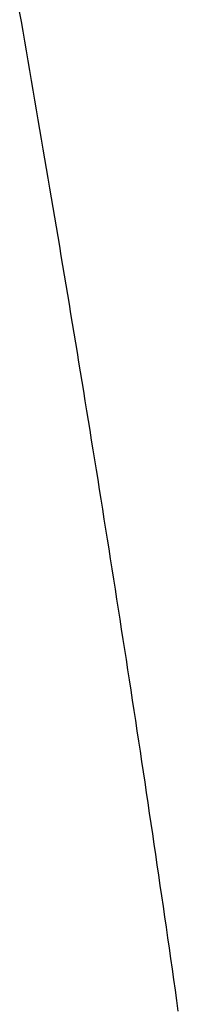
# Model space of a CAD drawing. Extents: x 668 to 3164, y 1007 to 2724.
# Tile 61 of 152: x 2075.6 to 2078.49, y 1918.13 to 1936.06. Entities that reach past the tile are written whole.
import ezdxf

# ---------------------------------------------------------------- set-up
doc = ezdxf.new("R2010")
doc.units = 0
doc.layers.add('KF_GRAVIS_12_LEFT', color=7, linetype='CONTINUOUS')

# ---------------------------------------------------------------- blocks, each defined once
blk = doc.blocks.new('KF_GRAVIS_12_LEFT')
at = {"layer": 'KF_GRAVIS_12_LEFT'}
blk.add_polyline3d([(-159.195, -335.093, 0), (-159.222, -334.901, 0), (-159.249, -334.71, 0), (-159.276, -334.519, 0), (-159.303, -334.328, 0), (-159.331, -334.137, 0), (-159.358, -333.946, 0), (-159.385, -333.756, 0), (-159.413, -333.566, 0), (-159.44, -333.376, 0), (-159.468, -333.186, 0), (-159.496, -332.996, 0), (-159.523, -332.807, 0), (-159.551, -332.617, 0), (-159.579, -332.428, 0), (-159.606, -332.24, 0), (-159.634, -332.051, 0), (-159.662, -331.863, 0), (-159.69, -331.675, 0), (-159.718, -331.487, 0), (-159.746, -331.299, 0), (-159.774, -331.111, 0), (-159.802, -330.924, 0), (-159.83, -330.737, 0), (-159.859, -330.55, 0), (-159.887, -330.363, 0), (-159.915, -330.177, 0), (-159.943, -329.991, 0), (-159.972, -329.805, 0), (-160, -329.619, 0), (-160.028, -329.434, 0), (-160.057, -329.248, 0), (-160.085, -329.063, 0), (-160.114, -328.879, 0), (-160.142, -328.694, 0), (-160.171, -328.51, 0), (-160.199, -328.326, 0), (-160.228, -328.142, 0), (-160.256, -327.958, 0), (-160.285, -327.775, 0), (-160.314, -327.592, 0), (-160.342, -327.409, 0), (-160.371, -327.227, 0), (-160.4, -327.044, 0), (-160.429, -326.862, 0), (-160.457, -326.68, 0), (-160.486, -326.499, 0), (-160.515, -326.318, 0), (-160.544, -326.137, 0), (-160.573, -325.956, 0), (-160.602, -325.775, 0), (-160.631, -325.595, 0), (-160.659, -325.415, 0), (-160.688, -325.236, 0), (-160.717, -325.056, 0), (-160.746, -324.877, 0), (-160.775, -324.698, 0), (-160.804, -324.519, 0), (-160.833, -324.341, 0), (-160.862, -324.163, 0), (-160.891, -323.985, 0), (-160.92, -323.808, 0), (-160.949, -323.631, 0), (-160.978, -323.454, 0), (-161.007, -323.277, 0), (-161.036, -323.101, 0), (-161.065, -322.925, 0), (-161.094, -322.749, 0), (-161.123, -322.574, 0), (-161.152, -322.398, 0), (-161.181, -322.223, 0), (-161.211, -322.048, 0), (-161.24, -321.873, 0), (-161.269, -321.697, 0), (-161.298, -321.521, 0), (-161.328, -321.345, 0), (-161.357, -321.169, 0), (-161.387, -320.993, 0), (-161.417, -320.816, 0), (-161.447, -320.639, 0), (-161.476, -320.463, 0), (-161.506, -320.286, 0), (-161.536, -320.108, 0), (-161.566, -319.931, 0), (-161.597, -319.754, 0), (-161.627, -319.576, 0), (-161.657, -319.398, 0), (-161.687, -319.22, 0), (-161.718, -319.042, 0), (-161.748, -318.864, 0), (-161.779, -318.686, 0), (-161.809, -318.507, 0), (-161.84, -318.329, 0), (-161.871, -318.15, 0), (-161.902, -317.971, 0), (-161.933, -317.792, 0), (-161.964, -317.613, 0), (-161.995, -317.434, 0), (-162.026, -317.255, 0), (-162.057, -317.075, 0), (-162.088, -316.896, 0)], dxfattribs=at)

msp = doc.modelspace()

# ---------------------------------------------------------------- block references
at = {"layer": 'KF_GRAVIS_12_LEFT'}
msp.add_blockref('KF_GRAVIS_12_LEFT', (2237.688, 2253.101), dxfattribs=at)

doc.saveas('drawing.dxf')
